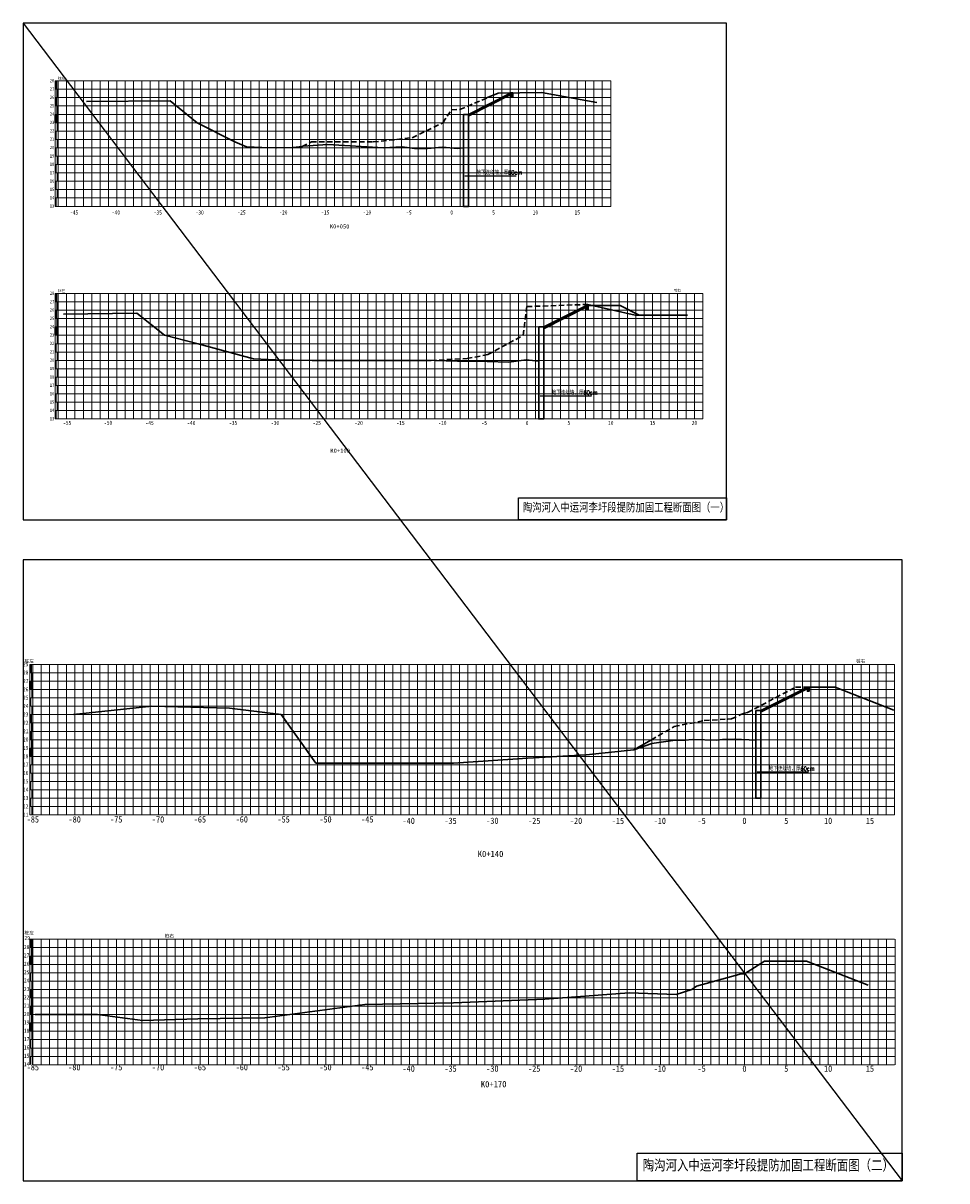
# Model space of a CAD drawing. Extents: x 475446 to 490894, y 3788879 to 3821323.
# Tile 9 of 75: x 476079 to 477182, y 3816793 to 3818177. Entities that reach past the tile are written whole.
import ezdxf
from ezdxf.enums import TextEntityAlignment as Align

# ---------------------------------------------------------------- set-up
doc = ezdxf.new("R2010")
doc.units = 0
doc.header["$LTSCALE"] = 0.5
doc.linetypes.add('DASHED', pattern=[19.05, 12.7, -6.35])
doc.layers.get('0').update_dxf_attribs({"linetype": 'CONTINUOUS'})
doc.layers.add('2', color=61, linetype='CONTINUOUS', lineweight=30)
doc.layers.add('dmx', color=1, linetype='CONTINUOUS')
doc.layers.add('断面', color=7, linetype='CONTINUOUS')
doc.styles.add('-仿宋_GB2312', font='simfang_0.ttf', dxfattribs={"width": 0.8})
doc.styles.add('HZ', font='rs.shx', dxfattribs={"width": 0.8, "bigfont": 'hztxt.shx'})
doc.styles.add('等线体', font='simhei_0.ttf')

# ---------------------------------------------------------------- blocks, each defined once
blk = doc.blocks.new('5')
at = {"layer": 'dmx', "linetype": 'Continuous', "lineweight": 30, "flags": 128}
blk.add_lwpolyline([(482284.71, 3820325.5), (482292.17, 3820325.5), (482297.52, 3820318.5), (482304.13, 3820320.5), (482312.16, 3820321.5), (482324.08, 3820337.5), (482334.71, 3820339.5), (482345.61, 3820344), (482355.66, 3820351.5), (482361.31, 3820349.6), (482363.17, 3820355.5), (482363.74, 3820359.5), (482369.06, 3820374), (482369.44, 3820374), (482371.83, 3820389.4), (482376.85, 3820389.3), (482384.25, 3820360.8)], dxfattribs=at)

msp = doc.modelspace()

# ---------------------------------------------------------------- hatches: boundary and pattern name
at = {"linetype": 'Continuous'}
for points in [[(476117.1, 3818108.3), (476118.9, 3818108.3), (476118.9, 3818098.3), (476117.1, 3818098.3)], [(476117.1, 3818088.3), (476118.9, 3818088.3), (476118.9, 3818078.3), (476117.1, 3818078.3)], [(476118.9, 3818098.3), (476120.7, 3818098.3), (476120.7, 3818088.3), (476118.9, 3818088.3)], [(476118.9, 3818078.3), (476120.7, 3818078.3), (476120.7, 3818068.3), (476118.9, 3818068.3)], [(476117.1, 3818068.3), (476118.9, 3818068.3), (476118.9, 3818058.3), (476117.1, 3818058.3)], [(476117.1, 3818048.3), (476118.9, 3818048.3), (476118.9, 3818038.3), (476117.1, 3818038.3)], [(476118.9, 3818058.3), (476120.7, 3818058.3), (476120.7, 3818048.3), (476118.9, 3818048.3)], [(476118.9, 3818038.3), (476120.7, 3818038.3), (476120.7, 3818028.3), (476118.9, 3818028.3)], [(476117.1, 3818028.3), (476118.9, 3818028.3), (476118.9, 3818018.3), (476117.1, 3818018.3)], [(476118.9, 3818018.3), (476120.7, 3818018.3), (476120.7, 3818008.3), (476118.9, 3818008.3)], [(476117.1, 3818008.3), (476118.9, 3818008.3), (476118.9, 3817998.3), (476117.1, 3817998.3)], [(476118.9, 3817998.3), (476120.7, 3817998.3), (476120.7, 3817988.3), (476118.9, 3817988.3)], [(476117.1, 3817988.3), (476118.9, 3817988.3), (476118.9, 3817978.3), (476117.1, 3817978.3)], [(476118.9, 3817978.3), (476120.7, 3817978.3), (476120.7, 3817968.3), (476118.9, 3817968.3)], [(476117.1, 3817968.3), (476118.9, 3817968.3), (476118.9, 3817958.3), (476117.1, 3817958.3)], [(476117.1, 3817854.1), (476118.9, 3817854.1), (476118.9, 3817844.1), (476117.1, 3817844.1)], [(476118.9, 3817844.1), (476120.7, 3817844.1), (476120.7, 3817834.1), (476118.9, 3817834.1)], [(476117.1, 3817834.1), (476118.9, 3817834.1), (476118.9, 3817824.1), (476117.1, 3817824.1)], [(476118.9, 3817824.1), (476120.7, 3817824.1), (476120.7, 3817814.1), (476118.9, 3817814.1)], [(476117.1, 3817814.1), (476118.9, 3817814.1), (476118.9, 3817804.1), (476117.1, 3817804.1)], [(476118.9, 3817804.1), (476120.7, 3817804.1), (476120.7, 3817794.1), (476118.9, 3817794.1)], [(476117.1, 3817794.1), (476118.9, 3817794.1), (476118.9, 3817784.1), (476117.1, 3817784.1)], [(476118.9, 3817784.1), (476120.7, 3817784.1), (476120.7, 3817774.1), (476118.9, 3817774.1)], [(476117.1, 3817774.1), (476118.9, 3817774.1), (476118.9, 3817764.1), (476117.1, 3817764.1)], [(476117.1, 3817754.1), (476118.9, 3817754.1), (476118.9, 3817744.1), (476117.1, 3817744.1)], [(476118.9, 3817764.1), (476120.7, 3817764.1), (476120.7, 3817754.1), (476118.9, 3817754.1)], [(476118.9, 3817744.1), (476120.7, 3817744.1), (476120.7, 3817734.1), (476118.9, 3817734.1)], [(476117.1, 3817734.1), (476118.9, 3817734.1), (476118.9, 3817724.1), (476117.1, 3817724.1)], [(476117.1, 3817714.1), (476118.9, 3817714.1), (476118.9, 3817704.1), (476117.1, 3817704.1)], [(476118.9, 3817724.1), (476120.7, 3817724.1), (476120.7, 3817714.1), (476118.9, 3817714.1)], [(476086.8, 3817410.6), (476088.6, 3817410.6), (476088.6, 3817400.6), (476086.8, 3817400.6)], [(476088.6, 3817400.6), (476090.4, 3817400.6), (476090.4, 3817390.6), (476088.6, 3817390.6)], [(476086.8, 3817390.6), (476088.6, 3817390.6), (476088.6, 3817380.6), (476086.8, 3817380.6)], [(476088.6, 3817380.6), (476090.4, 3817380.6), (476090.4, 3817370.6), (476088.6, 3817370.6)], [(476086.8, 3817370.6), (476088.6, 3817370.6), (476088.6, 3817360.6), (476086.8, 3817360.6)], [(476088.6, 3817360.6), (476090.4, 3817360.6), (476090.4, 3817350.6), (476088.6, 3817350.6)], [(476086.8, 3817350.6), (476088.6, 3817350.6), (476088.6, 3817340.6), (476086.8, 3817340.6)], [(476088.6, 3817340.6), (476090.4, 3817340.6), (476090.4, 3817330.6), (476088.6, 3817330.6)], [(476086.8, 3817330.6), (476088.6, 3817330.6), (476088.6, 3817320.6), (476086.8, 3817320.6)], [(476088.6, 3817320.6), (476090.4, 3817320.6), (476090.4, 3817310.6), (476088.6, 3817310.6)], [(476086.8, 3817310.6), (476088.6, 3817310.6), (476088.6, 3817300.6), (476086.8, 3817300.6)], [(476088.6, 3817300.6), (476090.4, 3817300.6), (476090.4, 3817290.6), (476088.6, 3817290.6)], [(476086.8, 3817290.6), (476088.6, 3817290.6), (476088.6, 3817280.6), (476086.8, 3817280.6)], [(476086.8, 3817270.6), (476088.6, 3817270.6), (476088.6, 3817260.6), (476086.8, 3817260.6)], [(476088.6, 3817280.6), (476090.4, 3817280.6), (476090.4, 3817270.6), (476088.6, 3817270.6)], [(476088.6, 3817260.6), (476090.4, 3817260.6), (476090.4, 3817250.6), (476088.6, 3817250.6)], [(476086.8, 3817250.6), (476088.6, 3817250.6), (476088.6, 3817240.6), (476086.8, 3817240.6)], [(476088.6, 3817240.6), (476090.4, 3817240.6), (476090.4, 3817230.6), (476088.6, 3817230.6)], [(476086.8, 3817082), (476088.6, 3817082), (476088.6, 3817072), (476086.8, 3817072)], [(476086.8, 3817062), (476088.6, 3817062), (476088.6, 3817052), (476086.8, 3817052)], [(476088.6, 3817072), (476090.4, 3817072), (476090.4, 3817062), (476088.6, 3817062)], [(476088.6, 3817052), (476090.4, 3817052), (476090.4, 3817042), (476088.6, 3817042)], [(476086.8, 3817042), (476088.6, 3817042), (476088.6, 3817032), (476086.8, 3817032)], [(476086.8, 3817022), (476088.6, 3817022), (476088.6, 3817012), (476086.8, 3817012)], [(476088.6, 3817032), (476090.4, 3817032), (476090.4, 3817022), (476088.6, 3817022)], [(476088.6, 3817012), (476090.4, 3817012), (476090.4, 3817002), (476088.6, 3817002)], [(476086.8, 3817002), (476088.6, 3817002), (476088.6, 3816992), (476086.8, 3816992)], [(476086.8, 3816982), (476088.6, 3816982), (476088.6, 3816972), (476086.8, 3816972)], [(476088.6, 3816992), (476090.4, 3816992), (476090.4, 3816982), (476088.6, 3816982)], [(476088.6, 3816972), (476090.4, 3816972), (476090.4, 3816962), (476088.6, 3816962)], [(476086.8, 3816962), (476088.6, 3816962), (476088.6, 3816952), (476086.8, 3816952)], [(476088.6, 3816952), (476090.4, 3816952), (476090.4, 3816942), (476088.6, 3816942)], [(476086.8, 3816942), (476088.6, 3816942), (476088.6, 3816932), (476086.8, 3816932)]]:
    msp.add_hatch(color=7, dxfattribs=at).paths.add_polyline_path(points)

# ---------------------------------------------------------------- linework, layer by layer
at = {"color": 3, "linetype": 'Continuous'}
for p, q in [((476079, 3818177.3), (477129, 3816793.2)), ((476606.4, 3817994.6), (476667.7, 3817994.6)), ((476696.4, 3817731.6), (476757.7, 3817731.6)), ((476955.7, 3817282), (477017, 3817282)), ((476090.4, 3816932), (476090.4, 3817082))]:
    msp.add_line(p, q, dxfattribs=at)
at = {"color": 3, "linetype": 'Continuous', "lineweight": 9}
for p, q in [((476090.4, 3817410.6), (477119.8, 3817410.6)), ((476090.4, 3817260.6), (477119.8, 3817260.6)), ((476090.4, 3817230.6), (477119.8, 3817230.6)), ((476090.4, 3817082), (477119.8, 3817082)), ((476090.4, 3816932), (477119.8, 3816932))]:
    msp.add_line(p, q, dxfattribs=at)
at = {"color": 3, "linetype": 'Continuous'}
for points in [[(476079, 3817583.3), (476919, 3817583.3), (476919, 3818177.3), (476079, 3818177.3)], [(476670.5, 3817609.7), (476919, 3817609.7), (476919, 3817583.3), (476670.5, 3817583.3)], [(476079, 3816793.2), (477129, 3816793.2), (477129, 3817535.7), (476079, 3817535.7)], [(476812.3, 3816826.1), (477129, 3816826.1), (477129, 3816793.2), (476812.3, 3816793.2)]]:
    msp.add_lwpolyline(points, close=True, dxfattribs=at)
at = {"linetype": 'Continuous', "flags": 128}
for points in [[(476117.1, 3818068.3), (476118.9, 3818068.3), (476118.9, 3818058.3), (476117.1, 3818058.3)], [(476117.1, 3817814.1), (476118.9, 3817814.1), (476118.9, 3817804.1), (476117.1, 3817804.1)], [(476086.8, 3817390.6), (476088.6, 3817390.6), (476088.6, 3817380.6), (476086.8, 3817380.6)], [(476086.8, 3817310.6), (476088.6, 3817310.6), (476088.6, 3817300.6), (476086.8, 3817300.6)], [(476086.8, 3817062), (476088.6, 3817062), (476088.6, 3817052), (476086.8, 3817052)], [(476086.8, 3816982), (476088.6, 3816982), (476088.6, 3816972), (476086.8, 3816972)]]:
    msp.add_lwpolyline(points, close=True, dxfattribs=at)
at = {"color": 1, "linetype": 'Continuous', "lineweight": 30}
for points in [[(476604.7, 3818068.3), (476610.7, 3818068.3), (476610.7, 3817958.3), (476604.7, 3817958.3)], [(476694.7, 3817814.1), (476700.7, 3817814.1), (476700.7, 3817704.1), (476694.7, 3817704.1)], [(476954, 3817355.6), (476960, 3817355.6), (476960, 3817250.6), (476954, 3817250.6)]]:
    msp.add_lwpolyline(points, close=True, dxfattribs=at)
at = {"color": 3, "linetype": 'Continuous'}
msp.add_lwpolyline([(476634.7, 3818058.3), (476630.7, 3818058.3)], dxfattribs=at)
at = {"color": 3, "linetype": 'ByBlock', "lineweight": 30, "ltscale": 0.5, "flags": 128}
for points in [[(476605, 3818028.4), (476598, 3818027.6), (476579.3, 3818029.1), (476561.7, 3818027.4), (476546.4, 3818027.4), (476531.5, 3818029.3), (476509.3, 3818028.2), (476442.6, 3818032.3), (476413.3, 3818030.3)], [(476570.7, 3817774.1), (476597.7, 3817773.1), (476625.1, 3817773.3), (476633.1, 3817772.7), (476658.9, 3817771.9), (476679.7, 3817774.6), (476694.9, 3817773.4)], [(476808.4, 3817308.6), (476830, 3817316.2), (476855.1, 3817319.8), (476869.2, 3817320), (476878.6, 3817320.8), (476907.7, 3817320), (476914.5, 3817321), (476928.3, 3817321.4), (476946.2, 3817320.6), (476954, 3817319.9)]]:
    msp.add_lwpolyline(points, dxfattribs=at)
at = {"layer": '2', "color": 4, "lineweight": 30}
for p, q in [((476610.7, 3818068.3), (476662, 3818093.9)), ((476610.7, 3818066.9), (476662, 3818092.6)), ((476700.7, 3817814.1), (476752, 3817839.8)), ((476700.7, 3817812.8), (476752, 3817838.4)), ((476752, 3817839.8), (476792, 3817839.8)), ((476814.8, 3817828.4), (476792, 3817839.8)), ((476960, 3817355.6), (477015.8, 3817383.5)), ((476960, 3817354.3), (477015.8, 3817382.2))]:
    msp.add_line(p, q, dxfattribs=at)
at = {"layer": '2', "color": 7, "lineweight": 9}
for p, q in [((476610.7, 3818065.8), (476662, 3818091.5)), ((476700.7, 3817811.6), (476752, 3817837.3)), ((476960, 3817353.1), (477015.8, 3817381))]:
    msp.add_line(p, q, dxfattribs=at)
at = {"layer": '2', "color": 7, "lineweight": 15}
for points in [[(476120.7, 3818108.3), (476120.7, 3817958.3)], [(476120.7, 3817854.1), (476120.7, 3817704.1)], [(476120.7, 3817854.1), (476120.7, 3817704.1)]]:
    msp.add_lwpolyline(points, dxfattribs=at)
at = {"layer": '2', "color": 7, "lineweight": 9}
for points in [[(476130.7, 3818108.3), (476130.7, 3817958.3)], [(476140.7, 3818108.3), (476140.7, 3817958.3)], [(476150.7, 3818108.3), (476150.7, 3817958.3)], [(476160.7, 3818108.3), (476160.7, 3817958.3)], [(476170.7, 3818108.3), (476170.7, 3817958.3)], [(476220.7, 3818108.3), (476220.7, 3817958.3)], [(476230.7, 3818108.3), (476230.7, 3817958.3)], [(476240.7, 3818108.3), (476240.7, 3817958.3)], [(476250.7, 3818108.3), (476250.7, 3817958.3)], [(476260.7, 3818108.3), (476260.7, 3817958.3)], [(476270.7, 3818108.3), (476270.7, 3817958.3)], [(476280.7, 3818108.3), (476280.7, 3817958.3)], [(476290.7, 3818108.3), (476290.7, 3817958.3)], [(476340.7, 3818108.3), (476340.7, 3817958.3)], [(476350.7, 3818108.3), (476350.7, 3817958.3)], [(476360.7, 3818108.3), (476360.7, 3817958.3)], [(476370.7, 3818108.3), (476370.7, 3817958.3)], [(476380.7, 3818108.3), (476380.7, 3817958.3)], [(476390.7, 3818108.3), (476390.7, 3817958.3)], [(476400.7, 3818108.3), (476400.7, 3817958.3)], [(476410.7, 3818108.3), (476410.7, 3817958.3)], [(476460.7, 3818108.3), (476460.7, 3817958.3)], [(476470.7, 3818108.3), (476470.7, 3817958.3)], [(476480.7, 3818108.3), (476480.7, 3817958.3)], [(476490.7, 3818108.3), (476490.7, 3817958.3)], [(476500.7, 3818108.3), (476500.7, 3817958.3)], [(476510.7, 3818108.3), (476510.7, 3817958.3)], [(476520.7, 3818108.3), (476520.7, 3817958.3)], [(476530.7, 3818108.3), (476530.7, 3817958.3)], [(476580.7, 3818108.3), (476580.7, 3817958.3)], [(476590.7, 3818108.3), (476590.7, 3817958.3)], [(476600.7, 3818108.3), (476600.7, 3817958.3)], [(476620.7, 3818108.3), (476620.7, 3817958.3)], [(476630.7, 3818108.3), (476630.7, 3817958.3)], [(476640.7, 3818108.3), (476640.7, 3817958.3)], [(476650.7, 3818108.3), (476650.7, 3817958.3)], [(476700.7, 3818108.3), (476700.7, 3817958.3)], [(476710.7, 3818108.3), (476710.7, 3817958.3)], [(476720.7, 3818108.3), (476720.7, 3817958.3)], [(476730.7, 3818108.3), (476730.7, 3817958.3)], [(476740.7, 3818108.3), (476740.7, 3817958.3)], [(476750.7, 3818108.3), (476750.7, 3817958.3)], [(476760.7, 3818108.3), (476760.7, 3817958.3)], [(476770.7, 3818108.3), (476770.7, 3817958.3)], [(476117.9, 3818098.3), (476780.7, 3818098.3)], [(476117.9, 3818088.3), (476780.7, 3818088.3)], [(476117.9, 3818078.3), (476780.7, 3818078.3)], [(476117.9, 3818068.3), (476780.7, 3818068.3)], [(476117.9, 3818048.3), (476780.7, 3818048.3)], [(476117.1, 3818018.3), (476780.7, 3818018.3)], [(476117.9, 3817998.3), (476780.7, 3817998.3)], [(476117.1, 3817968.3), (476780.7, 3817968.3)], [(476117.1, 3817958.3), (476780.7, 3817958.3)], [(476130.7, 3817854.1), (476130.7, 3817704.1)], [(476140.7, 3817854.1), (476140.7, 3817704.1)], [(476150.7, 3817854.1), (476150.7, 3817704.1)], [(476160.7, 3817854.1), (476160.7, 3817704.1)], [(476210.7, 3817854.1), (476210.7, 3817704.1)], [(476220.7, 3817854.1), (476220.7, 3817704.1)], [(476230.7, 3817854.1), (476230.7, 3817704.1)], [(476240.7, 3817854.1), (476240.7, 3817704.1)], [(476250.7, 3817854.1), (476250.7, 3817704.1)], [(476260.7, 3817854.1), (476260.7, 3817704.1)], [(476270.7, 3817854.1), (476270.7, 3817704.1)], [(476320.7, 3817854.1), (476320.7, 3817704.1)], [(476330.7, 3817854.1), (476330.7, 3817704.1)], [(476340.7, 3817854.1), (476340.7, 3817704.1)], [(476350.7, 3817854.1), (476350.7, 3817704.1)], [(476360.7, 3817854.1), (476360.7, 3817704.1)], [(476370.7, 3817854.1), (476370.7, 3817704.1)], [(476380.7, 3817854.1), (476380.7, 3817704.1)], [(476430.7, 3817854.1), (476430.7, 3817704.1)], [(476440.7, 3817854.1), (476440.7, 3817704.1)], [(476450.7, 3817854.1), (476450.7, 3817704.1)], [(476460.7, 3817854.1), (476460.7, 3817704.1)], [(476470.7, 3817854.1), (476470.7, 3817704.1)], [(476480.7, 3817854.1), (476480.7, 3817704.1)], [(476490.7, 3817854.1), (476490.7, 3817704.1)], [(476540.7, 3817854.1), (476540.7, 3817704.1)], [(476550.7, 3817854.1), (476550.7, 3817704.1)], [(476560.7, 3817854.1), (476560.7, 3817704.1)], [(476570.7, 3817854.1), (476570.7, 3817704.1)], [(476580.7, 3817854.1), (476580.7, 3817704.1)], [(476590.7, 3817854.1), (476590.7, 3817704.1)], [(476600.7, 3817854.1), (476600.7, 3817704.1)], [(476650.7, 3817854.1), (476650.7, 3817704.1)], [(476660.7, 3817854.1), (476660.7, 3817704.1)], [(476670.7, 3817854.1), (476670.7, 3817704.1)], [(476680.7, 3817854.1), (476680.7, 3817704.1)], [(476690.7, 3817854.1), (476690.7, 3817704.1)], [(476710.7, 3817854.1), (476710.7, 3817704.1)], [(476760.7, 3817854.1), (476760.7, 3817704.1)], [(476770.7, 3817854.1), (476770.7, 3817704.1)], [(476780.7, 3817854.1), (476780.7, 3817704.1)], [(476790.7, 3817854.1), (476790.7, 3817704.1)], [(476800.7, 3817854.1), (476800.7, 3817704.1)], [(476810.7, 3817854.1), (476810.7, 3817704.1)], [(476820.7, 3817854.1), (476820.7, 3817704.1)], [(476870.7, 3817854.1), (476870.7, 3817704.1)], [(476880.7, 3817854.1), (476880.7, 3817704.1)], [(476890.7, 3817854.1), (476890.7, 3817704.1)], [(476117.1, 3817844.1), (476890.7, 3817844.1)], [(476117.1, 3817834.1), (476890.7, 3817834.1)], [(476117.1, 3817824.1), (476890.7, 3817824.1)], [(476117.1, 3817814.1), (476890.7, 3817814.1)], [(476117.1, 3817794.1), (476890.7, 3817794.1)], [(476117.1, 3817764.1), (476890.7, 3817764.1)], [(476117.1, 3817754.1), (476890.7, 3817754.1)], [(476117.1, 3817734.1), (476890.7, 3817734.1)], [(476117.1, 3817704.1), (476890.7, 3817704.1)], [(476090.4, 3817410.6), (476090.4, 3817230.6)], [(476090.4, 3817410.6), (476090.4, 3817230.6)], [(476100.4, 3817410.6), (476100.4, 3817230.6)], [(476110.4, 3817410.6), (476110.4, 3817230.6)], [(476120.4, 3817410.6), (476120.4, 3817230.6)], [(476130.4, 3817410.6), (476130.4, 3817230.6)], [(476140.4, 3817410.6), (476140.4, 3817230.6)], [(476150.4, 3817410.6), (476150.4, 3817230.6)], [(476160.4, 3817410.6), (476160.4, 3817230.6)], [(476170.4, 3817410.6), (476170.4, 3817230.6)], [(476180.4, 3817410.6), (476180.4, 3817230.6)], [(476210.4, 3817410.6), (476210.4, 3817230.6)], [(476220.4, 3817410.6), (476220.4, 3817230.6)], [(476230.4, 3817410.6), (476230.4, 3817230.6)], [(476240.4, 3817410.6), (476240.4, 3817230.6)], [(476250.4, 3817410.6), (476250.4, 3817230.6)], [(476260.4, 3817410.6), (476260.4, 3817230.6)], [(476270.4, 3817410.6), (476270.4, 3817230.6)], [(476280.4, 3817410.6), (476280.4, 3817230.6)], [(476290.4, 3817410.6), (476290.4, 3817230.6)], [(476300.3, 3817410.6), (476300.3, 3817230.6)], [(476310.3, 3817410.6), (476310.3, 3817230.6)], [(476320.3, 3817410.6), (476320.3, 3817230.6)], [(476330.3, 3817410.6), (476330.3, 3817230.6)], [(476340.3, 3817410.6), (476340.3, 3817230.6)], [(476350.3, 3817410.6), (476350.3, 3817230.6)], [(476360.3, 3817410.6), (476360.3, 3817230.6)], [(476370.3, 3817410.6), (476370.3, 3817230.6)], [(476380.3, 3817410.6), (476380.3, 3817230.6)], [(476390.3, 3817410.6), (476390.3, 3817230.6)], [(476400.3, 3817410.6), (476400.3, 3817230.6)], [(476410.3, 3817410.6), (476410.3, 3817230.6)], [(476440.3, 3817410.6), (476440.3, 3817230.6)], [(476450.3, 3817410.6), (476450.3, 3817230.6)], [(476460.3, 3817410.6), (476460.3, 3817230.6)], [(476470.3, 3817410.6), (476470.3, 3817230.6)], [(476480.3, 3817410.6), (476480.3, 3817230.6)], [(476490.3, 3817410.6), (476490.3, 3817230.6)], [(476500.3, 3817410.6), (476500.3, 3817230.6)], [(476510.3, 3817410.6), (476510.3, 3817230.6)], [(476520.3, 3817410.6), (476520.3, 3817230.6)], [(476530.1, 3817410.6), (476530.1, 3817230.6)], [(476540.1, 3817410.6), (476540.1, 3817230.6)], [(476550.1, 3817410.6), (476550.1, 3817230.6)], [(476560.1, 3817410.6), (476560.1, 3817230.6)], [(476570.1, 3817410.6), (476570.1, 3817230.6)], [(476580.1, 3817410.6), (476580.1, 3817230.6)], [(476590.1, 3817410.6), (476590.1, 3817230.6)], [(476600.1, 3817410.6), (476600.1, 3817230.6)], [(476610.1, 3817410.6), (476610.1, 3817230.6)], [(476620.1, 3817410.6), (476620.1, 3817230.6)], [(476630.1, 3817410.6), (476630.1, 3817230.6)], [(476640.1, 3817410.6), (476640.1, 3817230.6)], [(476670.1, 3817410.6), (476670.1, 3817230.6)], [(476680.1, 3817410.6), (476680.1, 3817230.6)], [(476690.1, 3817410.6), (476690.1, 3817230.6)], [(476700.1, 3817410.6), (476700.1, 3817230.6)], [(476710.1, 3817410.6), (476710.1, 3817230.6)], [(476720.1, 3817410.6), (476720.1, 3817230.6)], [(476730.1, 3817410.6), (476730.1, 3817230.6)], [(476740.1, 3817410.6), (476740.1, 3817230.6)], [(476750.1, 3817410.6), (476750.1, 3817230.6)], [(476760, 3817410.6), (476760, 3817230.6)], [(476770, 3817410.6), (476770, 3817230.6)], [(476780, 3817410.6), (476780, 3817230.6)], [(476790, 3817410.6), (476790, 3817230.6)], [(476800, 3817410.6), (476800, 3817230.6)], [(476810, 3817410.6), (476810, 3817230.6)], [(476820, 3817410.6), (476820, 3817230.6)], [(476830, 3817410.6), (476830, 3817230.6)], [(476840, 3817410.6), (476840, 3817230.6)], [(476850, 3817410.6), (476850, 3817230.6)], [(476860, 3817410.6), (476860, 3817230.6)], [(476870, 3817410.6), (476870, 3817230.6)], [(476900, 3817410.6), (476900, 3817230.6)], [(476910, 3817410.6), (476910, 3817230.6)], [(476920, 3817410.6), (476920, 3817230.6)], [(476930, 3817410.6), (476930, 3817230.6)], [(476950, 3817410.6), (476950, 3817230.6)], [(476970, 3817410.6), (476970, 3817230.6)], [(476980, 3817410.6), (476980, 3817230.6)], [(476989.8, 3817410.6), (476989.8, 3817230.6)], [(476999.8, 3817410.6), (476999.8, 3817230.6)], [(477009.8, 3817410.6), (477009.8, 3817230.6)], [(477019.8, 3817410.6), (477019.8, 3817230.6)], [(477029.8, 3817410.6), (477029.8, 3817230.6)], [(477039.8, 3817410.6), (477039.8, 3817230.6)], [(477049.8, 3817410.6), (477049.8, 3817230.6)], [(477059.8, 3817410.6), (477059.8, 3817230.6)], [(477069.8, 3817410.6), (477069.8, 3817230.6)], [(477079.8, 3817410.6), (477079.8, 3817230.6)], [(477089.8, 3817410.6), (477089.8, 3817230.6)], [(477099.8, 3817410.6), (477099.8, 3817230.6)], [(476090.4, 3817082), (476090.4, 3816932)], [(476100.4, 3817082), (476100.4, 3816932)], [(476110.4, 3817082), (476110.4, 3816932)], [(476120.4, 3817082), (476120.4, 3816932)], [(476130.4, 3817082), (476130.4, 3816932)], [(476140.4, 3817082), (476140.4, 3816932)], [(476150.4, 3817082), (476150.4, 3816932)], [(476160.4, 3817082), (476160.4, 3816932)], [(476170.4, 3817082), (476170.4, 3816932)], [(476180.4, 3817082), (476180.4, 3816932)], [(476190.4, 3817082), (476190.4, 3816932)], [(476200.4, 3817082), (476200.4, 3816932)], [(476210.4, 3817082), (476210.4, 3816932)], [(476230.4, 3817082), (476230.4, 3816932)], [(476240.4, 3817082), (476240.4, 3816932)], [(476250.4, 3817082), (476250.4, 3816932)], [(476260.4, 3817082), (476260.4, 3816932)], [(476270.4, 3817082), (476270.4, 3816932)], [(476280.4, 3817082), (476280.4, 3816932)], [(476290.4, 3817082), (476290.4, 3816932)], [(476300.4, 3817082), (476300.4, 3816932)], [(476310.4, 3817082), (476310.4, 3816932)], [(476320.4, 3817082), (476320.4, 3816932)], [(476330.4, 3817082), (476330.4, 3816932)], [(476340.4, 3817082), (476340.4, 3816932)], [(476350.4, 3817082), (476350.4, 3816932)], [(476360.4, 3817082), (476360.4, 3816932)], [(476370.4, 3817082), (476370.4, 3816932)], [(476380.4, 3817082), (476380.4, 3816932)], [(476390.4, 3817082), (476390.4, 3816932)], [(476400.4, 3817082), (476400.4, 3816932)], [(476410.4, 3817082), (476410.4, 3816932)], [(476420.4, 3817082), (476420.4, 3816932)], [(476430.4, 3817082), (476430.4, 3816932)], [(476440.4, 3817082), (476440.4, 3816932)], [(476450.4, 3817082), (476450.4, 3816932)], [(476470.4, 3817082), (476470.4, 3816932)], [(476480.4, 3817082), (476480.4, 3816932)], [(476490.4, 3817082), (476490.4, 3816932)], [(476500.4, 3817082), (476500.4, 3816932)], [(476510.4, 3817082), (476510.4, 3816932)], [(476520.4, 3817082), (476520.4, 3816932)], [(476530.4, 3817082), (476530.4, 3816932)], [(476540.4, 3817082), (476540.4, 3816932)], [(476550.4, 3817082), (476550.4, 3816932)], [(476560.4, 3817082), (476560.4, 3816932)], [(476570.4, 3817082), (476570.4, 3816932)], [(476580.4, 3817082), (476580.4, 3816932)], [(476590.4, 3817082), (476590.4, 3816932)], [(476600.4, 3817082), (476600.4, 3816932)], [(476610.4, 3817082), (476610.4, 3816932)], [(476620.4, 3817082), (476620.4, 3816932)], [(476630.4, 3817082), (476630.4, 3816932)], [(476640.4, 3817082), (476640.4, 3816932)], [(476650.4, 3817082), (476650.4, 3816932)], [(476660.4, 3817082), (476660.4, 3816932)], [(476670.4, 3817082), (476670.4, 3816932)], [(476680.4, 3817082), (476680.4, 3816932)], [(476700.4, 3817082), (476700.4, 3816932)], [(476710.4, 3817082), (476710.4, 3816932)], [(476720.4, 3817082), (476720.4, 3816932)], [(476730.4, 3817082), (476730.4, 3816932)], [(476740.4, 3817082), (476740.4, 3816932)], [(476750.4, 3817082), (476750.4, 3816932)], [(476760.4, 3817082), (476760.4, 3816932)], [(476770.4, 3817082), (476770.4, 3816932)], [(476780.4, 3817082), (476780.4, 3816932)], [(476790.4, 3817082), (476790.4, 3816932)], [(476800.4, 3817082), (476800.4, 3816932)], [(476810.4, 3817082), (476810.4, 3816932)], [(476820.4, 3817082), (476820.4, 3816932)], [(476830.4, 3817082), (476830.4, 3816932)], [(476840.4, 3817082), (476840.4, 3816932)], [(476850.4, 3817082), (476850.4, 3816932)], [(476860.4, 3817082), (476860.4, 3816932)], [(476870.4, 3817082), (476870.4, 3816932)], [(476880.4, 3817082), (476880.4, 3816932)], [(476890.4, 3817082), (476890.4, 3816932)], [(476900.4, 3817082), (476900.4, 3816932)], [(476910.4, 3817082), (476910.4, 3816932)], [(476930.4, 3817082), (476930.4, 3816932)], [(476940.4, 3817082), (476940.4, 3816932)], [(476950.4, 3817082), (476950.4, 3816932)], [(476960.4, 3817082), (476960.4, 3816932)], [(476970.4, 3817082), (476970.4, 3816932)], [(476980.4, 3817082), (476980.4, 3816932)], [(476990.4, 3817082), (476990.4, 3816932)], [(477000.4, 3817082), (477000.4, 3816932)], [(477010.4, 3817082), (477010.4, 3816932)], [(477020.4, 3817082), (477020.4, 3816932)], [(477030.4, 3817082), (477030.4, 3816932)], [(477040.4, 3817082), (477040.4, 3816932)], [(477050.4, 3817082), (477050.4, 3816932)], [(477060.4, 3817082), (477060.4, 3816932)], [(477070.4, 3817082), (477070.4, 3816932)], [(477080.4, 3817082), (477080.4, 3816932)], [(477090.4, 3817082), (477090.4, 3816932)], [(477100.4, 3817082), (477100.4, 3816932)], [(477110.4, 3817082), (477110.4, 3816932)], [(477120.4, 3817082), (477120.4, 3816932)]]:
    msp.add_lwpolyline(points, dxfattribs=at)
at = {"layer": '2', "color": 3, "lineweight": 9}
for points in [[(476200.7, 3818108.3), (476200.7, 3817958.3)], [(476200.7, 3818108.3), (476200.7, 3817958.3)], [(476320.7, 3818108.3), (476320.7, 3817958.3)], [(476320.7, 3818108.3), (476320.7, 3817958.3)], [(476440.7, 3818108.3), (476440.7, 3817958.3)], [(476440.7, 3818108.3), (476440.7, 3817958.3)], [(476560.7, 3818108.3), (476560.7, 3817958.3)], [(476560.7, 3818108.3), (476560.7, 3817958.3)], [(476680.7, 3818108.3), (476680.7, 3817958.3)], [(476680.7, 3818108.3), (476680.7, 3817958.3)], [(476190.7, 3817854.1), (476190.7, 3817704.1)], [(476190.7, 3817854.1), (476190.7, 3817704.1)], [(476300.7, 3817854.1), (476300.7, 3817704.1)], [(476300.7, 3817854.1), (476300.7, 3817704.1)], [(476410.7, 3817854.1), (476410.7, 3817704.1)], [(476410.7, 3817854.1), (476410.7, 3817704.1)], [(476520.7, 3817854.1), (476520.7, 3817704.1)], [(476520.7, 3817854.1), (476520.7, 3817704.1)], [(476630.7, 3817854.1), (476630.7, 3817704.1)], [(476630.7, 3817854.1), (476630.7, 3817704.1)], [(476740.7, 3817854.1), (476740.7, 3817704.1)], [(476740.7, 3817854.1), (476740.7, 3817704.1)], [(476850.7, 3817854.1), (476850.7, 3817704.1)], [(476850.7, 3817854.1), (476850.7, 3817704.1)], [(476940, 3817410.6), (476940, 3817230.6)], [(476090.4, 3817350.6), (477119.8, 3817350.6)]]:
    msp.add_lwpolyline(points, dxfattribs=at)
at = {"layer": '2', "color": 0, "lineweight": 9}
for points in [[(476210.7, 3818108.3), (476210.7, 3817958.3)], [(476330.7, 3818108.3), (476330.7, 3817958.3)], [(476450.7, 3818108.3), (476450.7, 3817958.3)], [(476570.7, 3818108.3), (476570.7, 3817958.3)], [(476690.7, 3818108.3), (476690.7, 3817958.3)], [(476117.1, 3818038.3), (476780.7, 3818038.3)], [(476117.1, 3818028.3), (476780.7, 3818028.3)], [(476117.1, 3817988.3), (476780.7, 3817988.3)], [(476117.1, 3817978.3), (476780.7, 3817978.3)], [(476200.7, 3817854.1), (476200.7, 3817704.1)], [(476310.7, 3817854.1), (476310.7, 3817704.1)], [(476420.7, 3817854.1), (476420.7, 3817704.1)], [(476530.7, 3817854.1), (476530.7, 3817704.1)], [(476640.7, 3817854.1), (476640.7, 3817704.1)], [(476750.7, 3817854.1), (476750.7, 3817704.1)], [(476860.7, 3817854.1), (476860.7, 3817704.1)], [(476117.1, 3817784.1), (476890.7, 3817784.1)], [(476117.1, 3817774.1), (476890.7, 3817774.1)], [(476117.1, 3817724.1), (476890.7, 3817724.1)], [(476117.1, 3817714.1), (476890.7, 3817714.1)], [(476090.4, 3817400.6), (477119.8, 3817400.6)], [(476090.4, 3817390.6), (477119.8, 3817390.6)], [(476090.4, 3817380.6), (477119.8, 3817380.6)], [(476090.4, 3817370.6), (477119.8, 3817370.6)], [(476090.4, 3817360.6), (477119.8, 3817360.6)], [(476090.4, 3817340.6), (477119.8, 3817340.6)], [(476090.4, 3817330.6), (477119.8, 3817330.6)], [(476090.4, 3817320.6), (477119.8, 3817320.6)], [(476090.4, 3817310.6), (477119.8, 3817310.6)], [(476090.4, 3817300.6), (477119.8, 3817300.6)], [(476090.4, 3817290.6), (477119.8, 3817290.6)], [(476090.4, 3817280.6), (477119.8, 3817280.6)], [(476090.4, 3817270.6), (477119.8, 3817270.6)], [(476090.4, 3817250.6), (477119.8, 3817250.6)], [(476090.4, 3817240.6), (477119.8, 3817240.6)], [(476090.4, 3817072), (477119.8, 3817072)], [(476090.4, 3817062), (477119.8, 3817062)], [(476090.4, 3817052), (477119.8, 3817052)], [(476090.4, 3817042), (477119.8, 3817042)], [(476090.4, 3817032), (477119.8, 3817032)], [(476090.4, 3817022), (477119.8, 3817022)], [(476090.4, 3817012), (477119.8, 3817012)], [(476090.4, 3817002), (477119.8, 3817002)], [(476090.4, 3816992), (477119.8, 3816992)], [(476090.4, 3816982), (477119.8, 3816982)], [(476090.4, 3816972), (477119.8, 3816972)], [(476090.4, 3816962), (477119.8, 3816962)], [(476090.4, 3816952), (477119.8, 3816952)], [(476090.4, 3816942), (477119.8, 3816942)]]:
    msp.add_lwpolyline(points, dxfattribs=at)
at = {"layer": '2', "color": 6, "lineweight": 9}
for points in [[(476610.7, 3818108.3), (476610.7, 3818018.3)], [(476700.7, 3817854.1), (476700.7, 3817764.1)], [(476960, 3817410.6), (476960, 3817230.6)]]:
    msp.add_lwpolyline(points, dxfattribs=at)
at = {"layer": '2', "color": 4, "lineweight": 30}
for points in [[(476662, 3818093.9), (476664, 3818093.9), (476664, 3818088.9), (476662, 3818088.9)], [(476752, 3817839.8), (476754, 3817839.8), (476754, 3817834.8), (476752, 3817834.8)], [(477015.8, 3817383.5), (477017.8, 3817383.5), (477017.8, 3817378.5), (477015.8, 3817378.5)]]:
    msp.add_lwpolyline(points, close=True, dxfattribs=at)
at = {"layer": '2', "color": 7, "lineweight": 9, "flags": 128}
for points in [[(476117.9, 3818058.3), (476780.7, 3818058.3)], [(476117.9, 3818008.3), (476780.7, 3818008.3)], [(476117.1, 3817804.1), (476890.7, 3817804.1)], [(476117.1, 3817744.1), (476890.7, 3817744.1)], [(476190.4, 3817410.6), (476190.4, 3817230.6)], [(476200.4, 3817410.6), (476200.4, 3817230.6)], [(476420.3, 3817410.6), (476420.3, 3817230.6)], [(476430.3, 3817410.6), (476430.3, 3817230.6)], [(476650.1, 3817410.6), (476650.1, 3817230.6)], [(476660.1, 3817410.6), (476660.1, 3817230.6)], [(476880, 3817410.6), (476880, 3817230.6)], [(476890, 3817410.6), (476890, 3817230.6)], [(477109.8, 3817410.6), (477109.8, 3817230.6)], [(477119.8, 3817410.6), (477119.8, 3817230.6)], [(476220.4, 3817082), (476220.4, 3816932)], [(476460.4, 3817082), (476460.4, 3816932)], [(476690.4, 3817082), (476690.4, 3816932)], [(476920.4, 3817082), (476920.4, 3816932)]]:
    msp.add_lwpolyline(points, dxfattribs=at)
at = {"layer": 'dmx', "linetype": 'DASHED', "lineweight": 30}
for p, q in [((476600.5, 3818074), (476646.4, 3818093.8)), ((476580.2, 3818058.3), (476590.7, 3818073.9)), ((476590.7, 3818073.9), (476600.5, 3818074)), ((476543.6, 3818040.3), (476580.2, 3818058.3)), ((476412.1, 3818029.7), (476423.1, 3818035.3)), ((476423.1, 3818035.3), (476497, 3818035.3)), ((476497, 3818035.3), (476543.6, 3818040.3)), ((476676.3, 3817804.1), (476680.7, 3817838.5)), ((476680.7, 3817838.5), (476753.3, 3817841)), ((476633.9, 3817781.1), (476676.3, 3817804.1)), ((476566.1, 3817774.1), (476609.1, 3817776.3)), ((476609.1, 3817776.3), (476633.9, 3817781.1)), ((476944.1, 3817353), (477001.7, 3817383.5)), ((477001.7, 3817383.5), (477017.8, 3817383.5)), ((476940.4, 3817352.5), (476944.1, 3817353)), ((476856.7, 3817336.4), (476892.3, 3817343.5)), ((476892.3, 3817343.5), (476925, 3817345.4)), ((476925, 3817345.4), (476936.2, 3817350.6)), ((476829.3, 3817320.6), (476856.7, 3817336.4))]:
    msp.add_line(p, q, dxfattribs=at)
at = {"layer": 'dmx', "linetype": 'Continuous', "lineweight": 30}
for p, q in [((476633.6, 3818088.3), (476646.4, 3818093.8)), ((476646.4, 3818093.8), (476698.2, 3818094.3)), ((476698.2, 3818094.3), (476764.1, 3818082.3)), ((476154.3, 3818083.6), (476254.4, 3818084.5)), ((476254.4, 3818084.5), (476286.7, 3818058.3)), ((476286.7, 3818058.3), (476331.7, 3818035.3)), ((476331.7, 3818035.3), (476345.8, 3818029.4)), ((476345.8, 3818029.4), (476363.8, 3818028.5)), ((476363.8, 3818028.5), (476381.8, 3818028.3)), ((476381.8, 3818028.3), (476401.4, 3818028.8)), ((476401.4, 3818028.8), (476412.1, 3818029.7)), ((476753.3, 3817841), (476810.1, 3817828.4)), ((476127, 3817829.2), (476214.8, 3817830.4)), ((476214.8, 3817830.4), (476247.5, 3817804.1)), ((476810.1, 3817828.4), (476872.4, 3817828.1)), ((476247.5, 3817804.1), (476287.8, 3817794)), ((476287.8, 3817794), (476354, 3817776.1)), ((476354, 3817776.1), (476380.1, 3817774.7)), ((476380.1, 3817774.7), (476424.2, 3817774.1)), ((476424.2, 3817774.1), (476487.5, 3817774.1)), ((476487.5, 3817774.1), (476566.1, 3817774.1)), ((477017.8, 3817383.5), (477049, 3817383.5)), ((477049, 3817383.5), (477118.8, 3817356.1)), ((476139.1, 3817350.6), (476232.6, 3817360.6)), ((476232.6, 3817360.6), (476325.5, 3817358.2)), ((476325.5, 3817358.2), (476387.1, 3817350.6)), ((476936.2, 3817350.6), (476940.4, 3817352.5)), ((476387.1, 3817350.6), (476428.6, 3817292.6)), ((476808.4, 3817308.6), (476829.3, 3817320.6)), ((476592.8, 3817292.6), (476681.5, 3817298.6)), ((476681.5, 3817298.6), (476751.5, 3817302.6)), ((476751.5, 3817302.6), (476808.4, 3817308.6)), ((476428.6, 3817292.6), (476512.2, 3817292.6)), ((476512.2, 3817292.6), (476592.8, 3817292.6))]:
    msp.add_line(p, q, dxfattribs=at)
at = {"layer": '断面', "color": 3, "lineweight": 15}
for points in [[(476120.7, 3818108.3), (476117.1, 3818108.3)], [(476117.1, 3818108.3), (476117.1, 3817958.3)], [(476118.9, 3818108.3), (476118.9, 3818058.3)], [(476120.7, 3818108.3), (476120.7, 3817958.3)], [(476120.7, 3818098.3), (476117.1, 3818098.3)], [(476120.7, 3818088.3), (476117.1, 3818088.3)], [(476120.7, 3818078.3), (476117.1, 3818078.3)], [(476120.7, 3818068.3), (476117.1, 3818068.3)], [(476117.1, 3818058.3), (476120.7, 3818058.3)], [(476120.7, 3817854.1), (476117.1, 3817854.1)], [(476117.1, 3817854.1), (476117.1, 3817704.1)], [(476118.9, 3817854.1), (476118.9, 3817804.1)], [(476120.7, 3817854.1), (476120.7, 3817704.1)], [(476120.7, 3817844.1), (476117.1, 3817844.1)], [(476120.7, 3817834.1), (476117.1, 3817834.1)], [(476120.7, 3817824.1), (476117.1, 3817824.1)], [(476120.7, 3817814.1), (476117.1, 3817814.1)], [(476117.1, 3817804.1), (476120.7, 3817804.1)], [(476090.4, 3817410.6), (476086.8, 3817410.6)], [(476086.8, 3817410.6), (476086.8, 3817340.6)], [(476090.4, 3817410.6), (476086.8, 3817410.6)], [(476088.6, 3817410.6), (476088.6, 3817380.6)], [(476090.4, 3817400.6), (476086.8, 3817400.6)], [(476090.4, 3817400.6), (476086.8, 3817400.6)], [(476090.4, 3817390.6), (476086.8, 3817390.6)], [(476090.4, 3817390.6), (476086.8, 3817390.6)], [(476086.8, 3817380.6), (476090.4, 3817380.6)], [(476090.4, 3817380.6), (476086.8, 3817380.6)], [(476090.4, 3817370.6), (476086.8, 3817370.6)], [(476090.4, 3817360.6), (476086.8, 3817360.6)], [(476090.4, 3817350.6), (476086.8, 3817350.6)], [(476086.8, 3817350.6), (476086.8, 3817230.6)], [(476090.4, 3817350.6), (476086.8, 3817350.6)], [(476090.4, 3817340.6), (476086.8, 3817340.6)], [(476090.4, 3817340.6), (476086.8, 3817340.6)], [(476088.6, 3817350.6), (476088.6, 3817300.6)], [(476090.4, 3817330.6), (476086.8, 3817330.6)], [(476090.4, 3817330.6), (476086.8, 3817330.6)], [(476090.4, 3817320.6), (476086.8, 3817320.6)], [(476090.4, 3817320.6), (476086.8, 3817320.6)], [(476090.4, 3817310.6), (476086.8, 3817310.6)], [(476090.4, 3817310.6), (476086.8, 3817310.6)], [(476086.8, 3817300.6), (476090.4, 3817300.6)], [(476090.4, 3817300.6), (476086.8, 3817300.6)], [(476090.4, 3817290.6), (476086.8, 3817290.6)], [(476090.4, 3817280.6), (476086.8, 3817280.6)], [(476090.4, 3817270.6), (476086.8, 3817270.6)], [(476090.4, 3817260.6), (476086.8, 3817260.6)], [(476090.4, 3817260.6), (476086.8, 3817260.6)], [(476090.4, 3817250.6), (476086.8, 3817250.6)], [(476090.4, 3817240.6), (476086.8, 3817240.6)], [(476090.4, 3817240.6), (476086.8, 3817240.6)], [(476090.4, 3817230.6), (476086.8, 3817230.6)], [(476090.4, 3817082), (476086.8, 3817082)], [(476086.8, 3817082), (476086.8, 3817012)], [(476090.4, 3817082), (476086.8, 3817082)], [(476088.6, 3817082), (476088.6, 3817052)], [(476090.4, 3817072), (476086.8, 3817072)], [(476090.4, 3817072), (476086.8, 3817072)], [(476090.4, 3817062), (476086.8, 3817062)], [(476090.4, 3817062), (476086.8, 3817062)], [(476086.8, 3817052), (476090.4, 3817052)], [(476090.4, 3817052), (476086.8, 3817052)], [(476090.4, 3817042), (476086.8, 3817042)], [(476090.4, 3817032), (476086.8, 3817032)], [(476090.4, 3817022), (476086.8, 3817022)], [(476086.8, 3817022), (476086.8, 3816932)], [(476090.4, 3817022), (476086.8, 3817022)], [(476088.6, 3817022), (476088.6, 3816972)], [(476090.4, 3817012), (476086.8, 3817012)], [(476090.4, 3817012), (476086.8, 3817012)], [(476090.4, 3817002), (476086.8, 3817002)], [(476090.4, 3817002), (476086.8, 3817002)], [(476090.4, 3816992), (476086.8, 3816992)], [(476090.4, 3816992), (476086.8, 3816992)], [(476090.4, 3816982), (476086.8, 3816982)], [(476090.4, 3816982), (476086.8, 3816982)], [(476086.8, 3816972), (476090.4, 3816972)], [(476090.4, 3816972), (476086.8, 3816972)], [(476090.4, 3816962), (476086.8, 3816962)], [(476090.4, 3816952), (476086.8, 3816952)], [(476090.4, 3816942), (476086.8, 3816942)]]:
    msp.add_lwpolyline(points, dxfattribs=at)
at = {"layer": '断面', "color": 3, "lineweight": 9}
for points in [[(476120.7, 3818108.3), (476780.7, 3818108.3)], [(476117.9, 3818058.3), (476780.7, 3818058.3)], [(476117.9, 3818008.3), (476780.7, 3818008.3)], [(476117.1, 3817854.1), (476890.7, 3817854.1)]]:
    msp.add_lwpolyline(points, dxfattribs=at)
at = {"layer": '断面', "color": 7, "lineweight": 9}
for points in [[(476180.7, 3818108.3), (476180.7, 3817958.3)], [(476190.7, 3818108.3), (476190.7, 3817958.3)], [(476300.7, 3818108.3), (476300.7, 3817958.3)], [(476310.7, 3818108.3), (476310.7, 3817958.3)], [(476420.7, 3818108.3), (476420.7, 3817958.3)], [(476430.7, 3818108.3), (476430.7, 3817958.3)], [(476540.7, 3818108.3), (476540.7, 3817958.3)], [(476550.7, 3818108.3), (476550.7, 3817958.3)], [(476660.7, 3818108.3), (476660.7, 3817958.3)], [(476670.7, 3818108.3), (476670.7, 3817958.3)], [(476780.7, 3818108.3), (476780.7, 3817958.3)], [(476170.7, 3817854.1), (476170.7, 3817704.1)], [(476180.7, 3817854.1), (476180.7, 3817704.1)], [(476280.7, 3817854.1), (476280.7, 3817704.1)], [(476290.7, 3817854.1), (476290.7, 3817704.1)], [(476390.7, 3817854.1), (476390.7, 3817704.1)], [(476400.7, 3817854.1), (476400.7, 3817704.1)], [(476500.7, 3817854.1), (476500.7, 3817704.1)], [(476510.7, 3817854.1), (476510.7, 3817704.1)], [(476610.7, 3817854.1), (476610.7, 3817704.1)], [(476620.7, 3817854.1), (476620.7, 3817704.1)], [(476720.7, 3817854.1), (476720.7, 3817704.1)], [(476730.7, 3817854.1), (476730.7, 3817704.1)], [(476830.7, 3817854.1), (476830.7, 3817704.1)], [(476840.7, 3817854.1), (476840.7, 3817704.1)], [(476117.1, 3817804.1), (476890.7, 3817804.1)], [(476117.1, 3817744.1), (476890.7, 3817744.1)]]:
    msp.add_lwpolyline(points, dxfattribs=at)

# ---------------------------------------------------------------- block references
at = {"linetype": 'Continuous', "lineweight": 30, "xscale": 10}
msp.add_blockref('5', (-4346754, -3333.5), dxfattribs=at)

# ---------------------------------------------------------------- texts
at = {"style": '等线体'}
for s, height, p in [('桩左', 3, (476120.5, 3818110.1)), ('桩左', 3, (476120.5, 3817855.9)), ('桩左', 4, (476080.4, 3817412.6)), ('桩右', 4, (477073.8, 3817412.6)), ('桩左', 4, (476080.4, 3817087.8)), ('桩右', 4, (476247.9, 3817084))]:
    msp.add_text(s, height=height, dxfattribs=at).set_placement(p)
at = {"lineweight": 9, "style": '等线体'}
msp.add_text('桩右', height=3, dxfattribs=at).set_placement((476856.2, 3817856.4))
at = {"color": 3, "linetype": 'Continuous', "attachment_point": 1}
for s, insert, char_height, width, style in [('地下连续墙，厚60cm', (476620.4, 3818001.2), 5, 66.479, 'HZ'), ('地下连续墙，厚60cm', (476710.4, 3817738.1), 5, 66.479, 'HZ'), ('陶沟河入中运河李圩段提防加固工程断面图（一）', (476675.8, 3817603.4, 103.4), 10, 239.827, '-仿宋_GB2312'), ('地下连续墙，厚60cm', (476969.7, 3817288.5), 5, 66.479, 'HZ'), ('陶沟河入中运河李圩段提防加固工程断面图（二）', (476819, 3816818.2, 129.3), 12.5, 299.784, '-仿宋_GB2312')]:
    msp.add_mtext(s, dxfattribs=dict(at, insert=insert, char_height=char_height, width=width, style=style))
at = {"layer": '断面', "color": 7, "style": '等线体', "width": 0.8}
for s, height, p in [('28', 4, (476110.7, 3818105.5)), ('27', 4, (476110.7, 3818095.5)), ('26', 4, (476110.7, 3818085.5)), ('25', 4, (476110.7, 3818075.5)), ('24', 4, (476110.7, 3818065.5)), ('23', 4, (476110.7, 3818055.5)), ('22', 4, (476110.7, 3818045.5)), ('21', 4, (476110.7, 3818035.5)), ('20', 4, (476110.7, 3818025.5)), ('19', 4, (476110.7, 3818015.5)), ('18', 4, (476110.7, 3818005.5)), ('17', 4, (476110.7, 3817995.5)), ('16', 4, (476110.7, 3817985.5)), ('15', 4, (476110.7, 3817975.5)), ('14', 4, (476110.7, 3817965.5)), ('13', 4, (476110.7, 3817955.5)), ('28', 4, (476110.7, 3817851.3)), ('27', 4, (476110.7, 3817841.3)), ('26', 4, (476110.7, 3817831.3)), ('25', 4, (476110.7, 3817821.3)), ('24', 4, (476110.7, 3817811.3)), ('23', 4, (476110.7, 3817801.3)), ('22', 4, (476110.7, 3817791.3)), ('21', 4, (476110.7, 3817781.3)), ('20', 4, (476110.7, 3817771.3)), ('19', 4, (476110.7, 3817761.3)), ('18', 4, (476110.7, 3817751.3)), ('17', 4, (476110.7, 3817741.3)), ('16', 4, (476110.7, 3817731.3)), ('15', 4, (476110.7, 3817721.3)), ('14', 4, (476110.7, 3817711.3)), ('13', 4, (476110.7, 3817701.3)), ('29', 5, (476078.6, 3817406.9)), ('28', 5, (476078.6, 3817396.9)), ('27', 5, (476078.6, 3817386.9)), ('26', 5, (476078.6, 3817376.9)), ('25', 5, (476078.6, 3817366.9)), ('24', 5, (476078.6, 3817356.9)), ('23', 5, (476078.6, 3817346.9)), ('22', 5, (476078.6, 3817336.9)), ('21', 5, (476078.6, 3817326.9)), ('20', 5, (476078.6, 3817316.9)), ('19', 5, (476078.6, 3817306.9)), ('18', 5, (476078.6, 3817296.9)), ('17', 5, (476078.6, 3817286.9)), ('16', 5, (476078.6, 3817276.9)), ('15', 5, (476078.6, 3817266.9)), ('14', 5, (476078.6, 3817256.9)), ('13', 5, (476078.6, 3817246.9)), ('12', 5, (476078.6, 3817236.9)), ('11', 5, (476078.6, 3817226.9)), ('29', 5, (476080.4, 3817079.6)), ('28', 5, (476079.7, 3817068.7)), ('27', 5, (476079.7, 3817058.7)), ('26', 5, (476079.7, 3817048.7)), ('25', 5, (476079.7, 3817038.7)), ('24', 5, (476079.7, 3817028.7)), ('23', 5, (476079.7, 3817018.7)), ('22', 5, (476079.7, 3817008.7)), ('21', 5, (476079.7, 3816998.7)), ('20', 5, (476079.7, 3816988.7)), ('19', 5, (476079.7, 3816978.7)), ('18', 5, (476079.7, 3816968.7)), ('17', 5, (476079.7, 3816958.7)), ('16', 5, (476079.7, 3816948.7)), ('15', 5, (476079.7, 3816938.7)), ('14', 5, (476079.7, 3816928.7))]:
    msp.add_text(s, height=height, dxfattribs=at).set_placement(p, align=Align.BOTTOM_LEFT)
for s, height, p in [('-45', 5, (476139.7, 3817951)), ('-40', 5, (476189.7, 3817951)), ('-35', 5, (476239.7, 3817951)), ('-30', 5, (476289.7, 3817951)), ('-25', 5, (476339.7, 3817951)), ('-20', 5, (476389.7, 3817951)), ('-15', 5, (476439.7, 3817951)), ('-10', 5, (476489.7, 3817951)), ('-5', 5, (476539.7, 3817951)), ('0', 5, (476590.8, 3817951)), ('5', 5, (476640.8, 3817951)), ('10', 5, (476690.8, 3817951)), ('15', 5, (476740.8, 3817951)), ('-55', 5, (476131.4, 3817699.4)), ('-50', 5, (476180.3, 3817699.4)), ('-45', 5, (476229.9, 3817699.4)), ('-40', 5, (476279.7, 3817699.4)), ('-35', 5, (476329.7, 3817699.4)), ('-30', 5, (476379.7, 3817699.4)), ('-25', 5, (476429.7, 3817699.4)), ('-20', 5, (476479.7, 3817699.4)), ('-15', 5, (476529.7, 3817699.4)), ('-10', 5, (476579.7, 3817699.4)), ('-5', 5, (476629.7, 3817699.4)), ('0', 5, (476680.8, 3817699.4)), ('5', 5, (476730.8, 3817699.4)), ('10', 5, (476780.8, 3817699.4)), ('15', 5, (476830.8, 3817699.4)), ('20', 5, (476880.8, 3817699.4)), ('-85', 7.5, (476090.4, 3817225.3)), ('-80', 7.5, (476140.4, 3817225.3)), ('-75', 7.5, (476190, 3817225.3)), ('-70', 7.5, (476240, 3817225.3)), ('-65', 7.5, (476290, 3817225.3)), ('-60', 7.5, (476340, 3817225.3)), ('-55', 7.5, (476390, 3817225.3)), ('-50', 7.5, (476440, 3817225.3)), ('-45', 7.5, (476490, 3817225.3)), ('-40', 7.5, (476539.4, 3817223.6)), ('-35', 7.5, (476589.4, 3817223.6)), ('-30', 7.5, (476639.4, 3817223.6)), ('-25', 7.5, (476689.4, 3817223.6)), ('-20', 7.5, (476739.4, 3817223.6)), ('-15', 7.5, (476789.4, 3817223.6)), ('-10', 7.5, (476839.4, 3817223.6)), ('-5', 7.5, (476889.4, 3817223.6)), ('0', 7.5, (476940.5, 3817223.6)), ('5', 7.5, (476990.5, 3817223.6)), ('10', 7.5, (477040.5, 3817223.6)), ('15', 7.5, (477090.5, 3817223.6)), ('-85', 7.5, (476090.4, 3816929)), ('-80', 7.5, (476140, 3816929)), ('-75', 7.5, (476190, 3816929)), ('-70', 7.5, (476240, 3816929)), ('-65', 7.5, (476290, 3816929)), ('-60', 7.5, (476340, 3816929)), ('-55', 7.5, (476390, 3816929)), ('-50', 7.5, (476440, 3816929)), ('-45', 7.5, (476490, 3816929)), ('-40', 7.5, (476539.4, 3816927.3)), ('-35', 7.5, (476589.4, 3816927.3)), ('-30', 7.5, (476639.4, 3816927.3)), ('-25', 7.5, (476689.4, 3816927.3)), ('-20', 7.5, (476739.4, 3816927.3)), ('-15', 7.5, (476789.4, 3816927.3)), ('-10', 7.5, (476839.4, 3816927.3)), ('-5', 7.5, (476889.4, 3816927.3)), ('0', 7.5, (476940.5, 3816927.3)), ('5', 7.5, (476990.5, 3816927.3)), ('10', 7.5, (477040.5, 3816927.3)), ('15', 7.5, (477090.5, 3816927.3))]:
    msp.add_text(s, height=height, dxfattribs=at).set_placement(p, align=Align.MIDDLE)
at = {"layer": '断面', "color": 7, "style": '等线体'}
for s, height, p in [('K0+050', 5, (476456.9, 3817934.3)), ('K0+100', 5, (476457.5, 3817666.2)), ('K0+140', 7.5, (476637.2, 3817184)), ('K0+170', 7.5, (476640.9, 3816908.7))]:
    msp.add_text(s, height=height, dxfattribs=at).set_placement(p, align=Align.MIDDLE)

doc.saveas('drawing.dxf')
